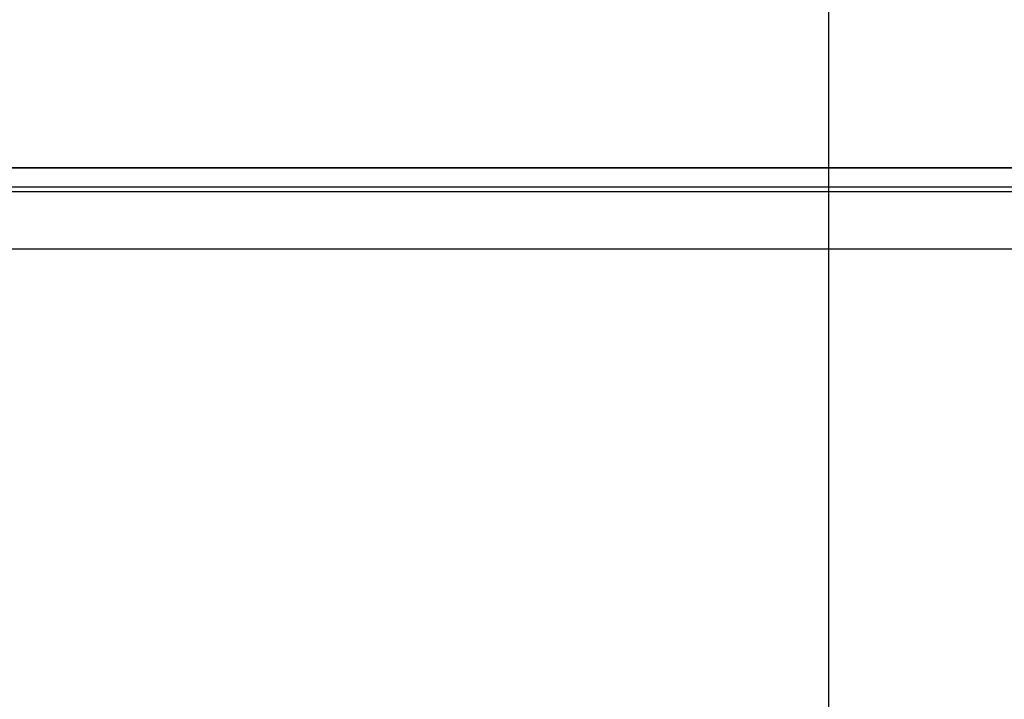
# Model space of a CAD drawing. Extents: x 68 to 125, y 76 to 211.
# Tile 55 of 89: x 92.17 to 100.05, y 171.24 to 176.68. Entities that reach past the tile are written whole.
import ezdxf

# ---------------------------------------------------------------- set-up
doc = ezdxf.new("R2010")
doc.units = 0
doc.layers.add('MAKE2D___U_53EF_U_89C1_U_0', color=7, linetype='CONTINUOUS')

msp = doc.modelspace()

# ---------------------------------------------------------------- linework, layer by layer
at = {"layer": 'MAKE2D___U_53EF_U_89C1_U_0', "color": 82}
msp.add_lwpolyline([(98.6476, 169.0143), (98.6476, 202.9543)], dxfattribs=at)
at = {"layer": 'MAKE2D___U_53EF_U_89C1_U_0', "color": 7}
msp.add_lwpolyline([(115.9253, 175.3045), (77.1253, 175.3045), (76.7253, 174.9045)], dxfattribs=at)
for points, knots in [([(77.0326, 175.4976), (77.0716, 175.4585), (77.1106, 175.4195), (77.1496, 175.3805), (77.1529, 175.376), (77.1831, 175.3716), (77.2354, 175.3675), (77.2877, 175.3634), (77.3622, 175.3597), (77.4541, 175.3566), (77.546, 175.3535), (77.6553, 175.351), (77.7738, 175.3494), (77.8922, 175.3477), (78.0199, 175.3467), (78.1484, 175.3468), (90.3997, 175.3468), (102.6509, 175.3468), (114.9022, 175.3468), (115.0304, 175.3467), (115.1579, 175.3477), (115.2764, 175.3493), (115.3949, 175.351), (115.5043, 175.3535), (115.5962, 175.3566), (115.6882, 175.3597), (115.7627, 175.3634), (115.815, 175.3675), (115.8674, 175.3716), (115.8976, 175.376), (115.901, 175.3805), (115.94, 175.4195), (115.979, 175.4585), (116.018, 175.4976)], [0, 0, 0, 0, 1, 1, 1, 2, 2, 2, 3, 3, 3, 4, 4, 4, 5, 5, 5, 6, 6, 6, 7, 7, 7, 8, 8, 8, 9, 9, 9, 10, 10, 10, 11, 11, 11, 11]), ([(77.0326, 175.4976), (77.0326, 175.4976), (116.018, 175.4976), (116.018, 175.4976), (116.018, 175.4976), (77.0326, 175.4976), (77.0326, 175.4976)], [0, 0, 0, 0, 1, 1, 1, 2, 2, 2, 2]), ([(116.5184, 174.9972), (116.4793, 174.9582), (116.4403, 174.9192), (116.4013, 174.8802), (116.3946, 174.8774), (116.3504, 174.8717), (116.2723, 174.8672), (116.1941, 174.8627), (116.082, 174.8594), (115.9439, 174.8563), (115.8058, 174.8532), (115.6418, 174.8502), (115.4639, 174.849), (115.2859, 174.8478), (115.0941, 174.8483), (114.9022, 174.8465), (102.6509, 174.8465), (90.3997, 174.8465), (78.1484, 174.8465), (77.9562, 174.8482), (77.764, 174.8478), (77.5861, 174.849), (77.4081, 174.8503), (77.2443, 174.8532), (77.1063, 174.8563), (76.9683, 174.8594), (76.8561, 174.8627), (76.7781, 174.8672), (76.7, 174.8717), (76.6561, 174.8775), (76.6494, 174.8802), (76.6103, 174.9192), (76.5713, 174.9582), (76.5323, 174.9972)], [0, 0, 0, 0, 1, 1, 1, 2, 2, 2, 3, 3, 3, 4, 4, 4, 5, 5, 5, 6, 6, 6, 7, 7, 7, 8, 8, 8, 9, 9, 9, 10, 10, 10, 11, 11, 11, 11])]:
    msp.add_open_spline(points, degree=3, knots=knots, dxfattribs=at)

doc.saveas('drawing.dxf')
